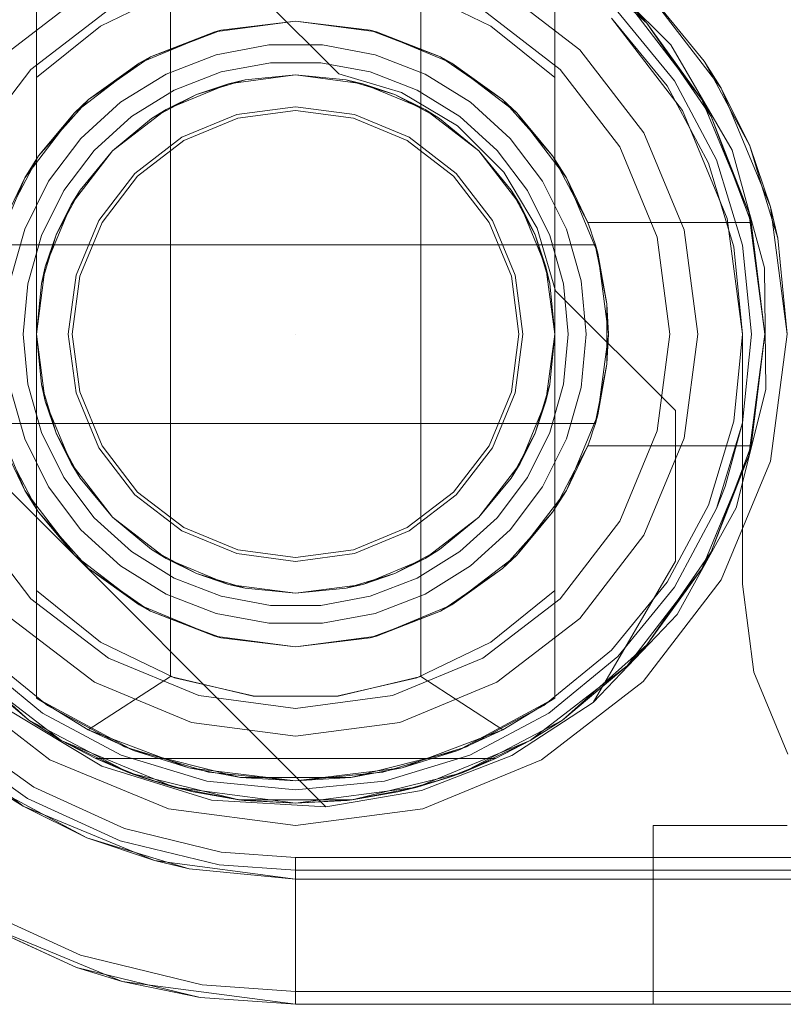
# Model space of a CAD drawing. Extents: x -620 to 300, y 62 to 1112.
# Tile 158 of 226: x 124.696 to 124.83, y 607.09 to 607.262. Entities that reach past the tile are written whole.
import ezdxf

# ---------------------------------------------------------------- set-up
doc = ezdxf.new("R2010")
doc.units = 0
doc.layers.get('0').update_dxf_attribs({"lineweight": 13})
doc.layers.add('ConnectionPoints-A06CPVZKL0', color=7, linetype='Continuous', lineweight=50)

# ---------------------------------------------------------------- blocks, each defined once
blk = doc.blocks.new('Referenz-A06CPVZML0')
at = {"color": 251, "linetype": 'ByBlock', "lineweight": 13, "ltscale": 0.13, "true_color": 0x636363}
for p, q in [((124.73123, 607.27387), (124.75216, 607.25294)), ((124.73123, 607.27387), (124.75216, 607.25294)), ((124.8102, 607.25801), (124.79514, 607.27307)), ((124.81902, 607.25044), (124.80537, 607.26824)), ((124.79984, 607.26271), (124.81226, 607.24653)), ((124.81226, 607.24653), (124.79984, 607.26271)), ((124.82093, 607.2396), (124.8102, 607.25801)), ((124.75216, 607.25294), (124.7631, 607.24969)), ((124.75216, 607.25294), (124.7631, 607.24969)), ((124.75216, 607.25294), (124.75216, 607.25294)), ((124.7631, 607.24969), (124.77291, 607.24385)), ((124.7631, 607.24969), (124.77291, 607.24385)), ((124.82761, 607.22971), (124.81902, 607.25044)), ((124.81226, 607.24653), (124.82006, 607.22769)), ((124.82006, 607.22769), (124.81226, 607.24653)), ((124.77291, 607.24385), (124.78098, 607.23578)), ((124.77291, 607.24385), (124.78098, 607.23578)), ((124.8266, 607.21906), (124.82093, 607.2396)), ((124.78098, 607.23578), (124.78682, 607.22597)), ((124.78098, 607.23578), (124.78682, 607.22597)), ((124.83054, 607.20747), (124.82761, 607.22971)), ((124.82006, 607.22769), (124.82272, 607.20747)), ((124.82272, 607.20747), (124.82006, 607.22769)), ((124.78682, 607.22597), (124.79007, 607.21503)), ((124.78682, 607.22597), (124.79007, 607.21503)), ((124.82684, 607.19776), (124.8266, 607.21906)), ((124.79007, 607.21503), (124.811, 607.1941)), ((124.79007, 607.21503), (124.811, 607.1941)), ((124.79007, 607.21503), (124.79007, 607.21503)), ((124.7499, 607.12483), (124.66196, 607.21277)), ((124.7499, 607.12483), (124.66196, 607.21277)), ((124.82272, 607.20747), (124.82272, 607.16372)), ((124.82272, 607.16372), (124.82272, 607.20747)), ((124.82272, 607.20747), (124.82272, 607.20747)), ((124.82761, 607.18523), (124.83054, 607.20747)), ((124.82164, 607.1771), (124.82684, 607.19776)), ((124.811, 607.1941), (124.811, 607.16778)), ((124.811, 607.1941), (124.811, 607.16778)), ((124.811, 607.1941), (124.811, 607.1941)), ((124.81902, 607.1645), (124.82761, 607.18523)), ((124.81134, 607.15845), (124.82164, 607.1771)), ((124.811, 607.16778), (124.79663, 607.14304)), ((124.811, 607.16778), (124.79663, 607.14304)), ((124.811, 607.16778), (124.811, 607.16778)), ((124.80537, 607.1467), (124.81902, 607.1645)), ((124.82272, 607.16372), (124.82475, 607.14835)), ((124.82475, 607.14835), (124.82272, 607.16372)), ((124.82272, 607.16372), (124.82272, 607.16372)), ((124.79663, 607.14304), (124.81134, 607.15845)), ((124.82475, 607.14835), (124.83068, 607.13403)), ((124.83068, 607.13403), (124.82475, 607.14835)), ((124.68383, 607.1467), (124.70163, 607.13305)), ((124.78757, 607.13305), (124.80537, 607.1467)), ((124.79663, 607.14304), (124.78242, 607.1338)), ((124.79663, 607.14304), (124.78242, 607.1338)), ((124.79663, 607.14304), (124.79663, 607.14304)), ((124.71073, 607.1319), (124.69356, 607.14225)), ((124.69885, 607.12823), (124.68468, 607.13832)), ((124.70163, 607.13305), (124.72236, 607.12446)), ((124.78242, 607.1338), (124.76662, 607.12764)), ((124.78242, 607.1338), (124.76662, 607.12764)), ((124.76684, 607.12446), (124.78757, 607.13305)), ((124.72988, 607.12597), (124.71073, 607.1319)), ((124.71467, 607.121), (124.69885, 607.12823)), ((124.76662, 607.12764), (124.7499, 607.12483)), ((124.76662, 607.12764), (124.7499, 607.12483)), ((124.7499, 607.12483), (124.72988, 607.12597)), ((124.72236, 607.12446), (124.7446, 607.12153)), ((124.7446, 607.12153), (124.76684, 607.12446)), ((124.7499, 607.12483), (124.7499, 607.12483)), ((124.73158, 607.1169), (124.71467, 607.121)), ((124.7446, 607.11597), (124.73158, 607.1169)), ((124.7446, 607.11381), (124.7446, 607.11597)), ((126.54147, 607.11597), (124.7446, 607.11597)), ((124.7446, 607.10956), (124.7446, 607.11381)), ((124.7446, 607.10552), (124.7446, 607.10956)), ((124.70701, 607.09886), (124.68713, 607.10793)), ((124.68601, 607.10598), (124.71427, 607.09428)), ((124.7446, 607.10185), (124.7446, 607.10552)), ((124.7446, 607.09865), (124.7446, 607.10185)), ((124.72824, 607.0937), (124.70701, 607.09886)), ((124.7446, 607.09604), (124.7446, 607.09865)), ((124.7446, 607.09412), (124.7446, 607.09604)), ((124.71427, 607.09428), (124.7446, 607.09028)), ((124.7446, 607.09253), (124.72824, 607.0937)), ((124.7446, 607.09293), (124.7446, 607.09412)), ((124.7446, 607.09253), (124.7446, 607.09293)), ((124.7446, 607.09028), (124.7446, 607.09253)), ((126.54147, 607.09253), (124.7446, 607.09253)), ((124.7446, 607.09028), (126.54147, 607.09028))]:
    blk.add_line(p, q, dxfattribs=at)
at = {"color": 7, "linetype": 'ByBlock', "lineweight": 13, "ltscale": 0.13}
for p, q in [((124.79124, 607.27495), (124.80604, 607.26182)), ((124.80604, 607.26182), (124.79124, 607.27495)), ((124.69929, 607.27111), (124.69929, 607.25231)), ((124.69929, 607.14383), (124.69929, 607.27111)), ((124.78991, 607.25231), (124.78991, 607.27111)), ((124.78991, 607.27111), (124.78991, 607.14383)), ((124.72341, 607.26759), (124.71048, 607.26132)), ((124.72272, 607.26735), (124.72272, 607.14759)), ((124.77872, 607.26132), (124.76579, 607.26759)), ((124.76647, 607.14759), (124.76647, 607.26735)), ((124.80604, 607.26182), (124.8026, 607.26547)), ((124.80604, 607.26182), (124.8026, 607.26547)), ((124.8026, 607.26547), (124.81564, 607.24849)), ((124.81564, 607.24849), (124.8026, 607.26547)), ((124.73045, 607.26029), (124.7446, 607.26216)), ((124.7446, 607.26216), (124.73154, 607.26058)), ((124.7446, 607.26216), (124.75875, 607.26029)), ((124.75766, 607.26058), (124.7446, 607.26216)), ((124.81564, 607.24849), (124.80604, 607.26182)), ((124.80604, 607.26182), (124.81727, 607.24552)), ((124.81564, 607.24849), (124.80604, 607.26182)), ((124.81727, 607.24552), (124.80604, 607.26182)), ((124.71048, 607.26132), (124.69929, 607.25231)), ((124.71726, 607.25483), (124.73045, 607.26029)), ((124.73045, 607.26029), (124.71924, 607.25592)), ((124.72674, 607.25876), (124.73098, 607.26036)), ((124.73154, 607.26058), (124.73045, 607.26029)), ((124.73098, 607.26036), (124.73154, 607.26058)), ((124.75766, 607.26058), (124.75821, 607.26036)), ((124.75875, 607.26029), (124.75766, 607.26058)), ((124.75821, 607.26036), (124.76246, 607.25876)), ((124.75875, 607.26029), (124.77194, 607.25483)), ((124.76996, 607.25592), (124.75875, 607.26029)), ((124.78991, 607.25231), (124.77872, 607.26132)), ((124.71924, 607.25592), (124.72674, 607.25876)), ((124.73991, 607.25803), (124.7307, 607.25631)), ((124.74928, 607.25803), (124.73991, 607.25803)), ((124.7585, 607.25631), (124.74928, 607.25803)), ((124.76246, 607.25876), (124.76996, 607.25592)), ((124.7307, 607.25631), (124.72196, 607.25293)), ((124.76723, 607.25293), (124.7585, 607.25631)), ((124.70593, 607.24614), (124.71726, 607.25483)), ((124.71726, 607.25483), (124.7084, 607.24846)), ((124.71379, 607.25217), (124.71825, 607.25524)), ((124.71924, 607.25592), (124.71726, 607.25483)), ((124.71825, 607.25524), (124.71924, 607.25592)), ((124.73156, 607.25331), (124.7402, 607.25492)), ((124.73156, 607.25331), (124.7402, 607.25492)), ((124.7402, 607.25492), (124.749, 607.25492)), ((124.7402, 607.25492), (124.749, 607.25492)), ((124.749, 607.25492), (124.75764, 607.25331)), ((124.749, 607.25492), (124.75764, 607.25331)), ((124.76996, 607.25592), (124.77094, 607.25524)), ((124.77194, 607.25483), (124.76996, 607.25592)), ((124.77094, 607.25524), (124.77541, 607.25217)), ((124.77194, 607.25483), (124.78327, 607.24614)), ((124.7808, 607.24846), (124.77194, 607.25483)), ((124.72196, 607.25293), (124.714, 607.24799)), ((124.72336, 607.25013), (124.73156, 607.25331)), ((124.72336, 607.25013), (124.73156, 607.25331)), ((124.75764, 607.25331), (124.76584, 607.25013)), ((124.75764, 607.25331), (124.76584, 607.25013)), ((124.7752, 607.24799), (124.76723, 607.25293)), ((124.69929, 607.25231), (124.69929, 607.22481)), ((124.7084, 607.24846), (124.71379, 607.25217)), ((124.72194, 607.24671), (124.73287, 607.25124)), ((124.72194, 607.24671), (124.73287, 607.25124)), ((124.72194, 607.24671), (124.73287, 607.25124)), ((124.72726, 607.24933), (124.73576, 607.25191)), ((124.73287, 607.25124), (124.72726, 607.24933)), ((124.73287, 607.25124), (124.7446, 607.25278)), ((124.73287, 607.25124), (124.7446, 607.25278)), ((124.73287, 607.25124), (124.7446, 607.25278)), ((124.73576, 607.25191), (124.73287, 607.25124)), ((124.7446, 607.25278), (124.73576, 607.25191)), ((124.73576, 607.25191), (124.7446, 607.25278)), ((124.7446, 607.25278), (124.75633, 607.25124)), ((124.75344, 607.25191), (124.7446, 607.25278)), ((124.7446, 607.25278), (124.75344, 607.25191)), ((124.7446, 607.25278), (124.75633, 607.25124)), ((124.7446, 607.25278), (124.75633, 607.25124)), ((124.75633, 607.25124), (124.75344, 607.25191)), ((124.75344, 607.25191), (124.76194, 607.24933)), ((124.76194, 607.24933), (124.75633, 607.25124)), ((124.75633, 607.25124), (124.76726, 607.24671)), ((124.75633, 607.25124), (124.76726, 607.24671)), ((124.75633, 607.25124), (124.76726, 607.24671)), ((124.77541, 607.25217), (124.7808, 607.24846)), ((124.78991, 607.20747), (124.78991, 607.25231)), ((124.71588, 607.2455), (124.72336, 607.25013)), ((124.71588, 607.2455), (124.72336, 607.25013)), ((124.76584, 607.25013), (124.77332, 607.2455)), ((124.76584, 607.25013), (124.77332, 607.2455)), ((124.7084, 607.24846), (124.70593, 607.24614)), ((124.714, 607.24799), (124.70707, 607.24168)), ((124.70721, 607.24712), (124.7084, 607.24846)), ((124.71942, 607.24515), (124.72726, 607.24933)), ((124.72726, 607.24933), (124.72194, 607.24671)), ((124.76726, 607.24671), (124.76194, 607.24933)), ((124.76194, 607.24933), (124.76977, 607.24515)), ((124.78213, 607.24168), (124.7752, 607.24799)), ((124.7808, 607.24846), (124.78199, 607.24712)), ((124.78327, 607.24614), (124.7808, 607.24846)), ((124.81727, 607.24552), (124.81564, 607.24849)), ((124.81564, 607.24849), (124.82384, 607.2287)), ((124.81727, 607.24552), (124.81564, 607.24849)), ((124.82384, 607.2287), (124.81564, 607.24849)), ((124.69724, 607.23481), (124.70593, 607.24614)), ((124.70593, 607.24614), (124.69966, 607.23863)), ((124.70338, 607.24281), (124.70721, 607.24712)), ((124.71256, 607.23951), (124.72194, 607.24671)), ((124.71256, 607.23951), (124.72194, 607.24671)), ((124.71256, 607.23951), (124.72194, 607.24671)), ((124.72194, 607.24671), (124.71942, 607.24515)), ((124.76977, 607.24515), (124.76726, 607.24671)), ((124.76726, 607.24671), (124.77664, 607.23951)), ((124.76726, 607.24671), (124.77664, 607.23951)), ((124.76726, 607.24671), (124.77664, 607.23951)), ((124.78199, 607.24712), (124.78582, 607.24281)), ((124.78327, 607.24614), (124.79196, 607.23481)), ((124.78954, 607.23863), (124.78327, 607.24614)), ((124.70938, 607.23958), (124.71588, 607.2455)), ((124.70938, 607.23958), (124.71588, 607.2455)), ((124.71942, 607.24515), (124.71256, 607.23951)), ((124.71256, 607.23951), (124.71942, 607.24515)), ((124.77664, 607.23951), (124.76977, 607.24515)), ((124.76977, 607.24515), (124.77664, 607.23951)), ((124.77332, 607.2455), (124.77982, 607.23958)), ((124.77332, 607.2455), (124.77982, 607.23958)), ((124.82384, 607.2287), (124.81727, 607.24552)), ((124.81727, 607.24552), (124.82427, 607.227)), ((124.82384, 607.2287), (124.81727, 607.24552)), ((124.82427, 607.227), (124.81727, 607.24552)), ((124.69966, 607.23863), (124.70338, 607.24281)), ((124.78582, 607.24281), (124.78954, 607.23863)), ((124.70707, 607.24168), (124.70142, 607.2342)), ((124.78777, 607.2342), (124.78213, 607.24168)), ((124.70408, 607.23256), (124.70938, 607.23958)), ((124.70408, 607.23256), (124.70938, 607.23958)), ((124.70536, 607.23013), (124.71256, 607.23951)), ((124.70536, 607.23013), (124.71256, 607.23951)), ((124.70536, 607.23013), (124.71256, 607.23951)), ((124.71256, 607.23951), (124.70692, 607.23264)), ((124.70692, 607.23264), (124.71256, 607.23951)), ((124.77664, 607.23951), (124.78384, 607.23013)), ((124.78228, 607.23264), (124.77664, 607.23951)), ((124.77664, 607.23951), (124.78228, 607.23264)), ((124.77664, 607.23951), (124.78384, 607.23013)), ((124.77664, 607.23951), (124.78384, 607.23013)), ((124.77982, 607.23958), (124.78512, 607.23256)), ((124.77982, 607.23958), (124.78512, 607.23256)), ((124.69966, 607.23863), (124.69724, 607.23481)), ((124.69854, 607.2365), (124.69966, 607.23863)), ((124.78954, 607.23863), (124.79066, 607.2365)), ((124.79196, 607.23481), (124.78954, 607.23863)), ((124.69577, 607.23126), (124.69854, 607.2365)), ((124.79066, 607.2365), (124.79343, 607.23126)), ((124.69178, 607.22162), (124.69724, 607.23481)), ((124.69724, 607.23481), (124.69352, 607.227)), ((124.70142, 607.2342), (124.69725, 607.22581)), ((124.79195, 607.22581), (124.78777, 607.2342)), ((124.79196, 607.23481), (124.79742, 607.22162)), ((124.79568, 607.227), (124.79196, 607.23481)), ((124.70016, 607.22468), (124.70408, 607.23256)), ((124.70016, 607.22468), (124.70408, 607.23256)), ((124.70274, 607.22481), (124.70692, 607.23264)), ((124.70692, 607.23264), (124.70536, 607.23013)), ((124.78384, 607.23013), (124.78228, 607.23264)), ((124.78228, 607.23264), (124.78646, 607.22481)), ((124.78512, 607.23256), (124.78904, 607.22468)), ((124.78512, 607.23256), (124.78904, 607.22468)), ((124.79343, 607.23126), (124.79568, 607.227)), ((124.70083, 607.2192), (124.70536, 607.23013)), ((124.70083, 607.2192), (124.70536, 607.23013)), ((124.70083, 607.2192), (124.70536, 607.23013)), ((124.70536, 607.23013), (124.70274, 607.22481)), ((124.78646, 607.22481), (124.78384, 607.23013)), ((124.78384, 607.23013), (124.78837, 607.2192)), ((124.78384, 607.23013), (124.78837, 607.2192)), ((124.78384, 607.23013), (124.78837, 607.2192)), ((124.82427, 607.227), (124.82384, 607.2287)), ((124.82427, 607.227), (124.82384, 607.2287)), ((124.82384, 607.2287), (124.82663, 607.20747)), ((124.82663, 607.20747), (124.82384, 607.2287)), ((124.69725, 607.22581), (124.69468, 607.2168)), ((124.79452, 607.2168), (124.79195, 607.22581)), ((124.79616, 607.22571), (124.79568, 607.227)), ((124.79568, 607.227), (124.82427, 607.227)), ((124.79568, 607.227), (124.82427, 607.227)), ((124.79568, 607.227), (124.79568, 607.227)), ((124.7966, 607.22441), (124.79616, 607.22571)), ((124.82663, 607.20747), (124.82427, 607.227)), ((124.82427, 607.227), (124.82427, 607.227)), ((124.69775, 607.21623), (124.70016, 607.22468)), ((124.69775, 607.21623), (124.70016, 607.22468)), ((124.69929, 607.22481), (124.69929, 607.21631)), ((124.70016, 607.21631), (124.70274, 607.22481)), ((124.70274, 607.22481), (124.70083, 607.2192)), ((124.78837, 607.2192), (124.78646, 607.22481)), ((124.78646, 607.22481), (124.78904, 607.21631)), ((124.78904, 607.22468), (124.79144, 607.21623)), ((124.78904, 607.22468), (124.79144, 607.21623)), ((124.79701, 607.22309), (124.7966, 607.22441)), ((124.79701, 607.22309), (124.69219, 607.22309)), ((124.69238, 607.22309), (124.79681, 607.22309)), ((124.79681, 607.22309), (124.79701, 607.22309)), ((124.79903, 607.21274), (124.79701, 607.22309)), ((124.79701, 607.22309), (124.79718, 607.22221)), ((124.79742, 607.22162), (124.79701, 607.22309)), ((124.79701, 607.22309), (124.79701, 607.22309)), ((124.79718, 607.22221), (124.79769, 607.21961)), ((124.79742, 607.22162), (124.79929, 607.20747)), ((124.79903, 607.21274), (124.79742, 607.22162)), ((124.69929, 607.20747), (124.70083, 607.2192)), ((124.69929, 607.20747), (124.70083, 607.2192)), ((124.69929, 607.20747), (124.70083, 607.2192)), ((124.70083, 607.2192), (124.70016, 607.21631)), ((124.78904, 607.21631), (124.78837, 607.2192)), ((124.78837, 607.2192), (124.78991, 607.20747)), ((124.78837, 607.2192), (124.78991, 607.20747)), ((124.78837, 607.2192), (124.78991, 607.20747)), ((124.79769, 607.21961), (124.79903, 607.21274)), ((124.79538, 607.20747), (124.79452, 607.2168)), ((124.69694, 607.20747), (124.69775, 607.21623)), ((124.69694, 607.20747), (124.69775, 607.21623)), ((124.70016, 607.21631), (124.69929, 607.20747)), ((124.69929, 607.20747), (124.70016, 607.21631)), ((124.69929, 607.21631), (124.69929, 607.20747)), ((124.78991, 607.20747), (124.78904, 607.21631)), ((124.78904, 607.21631), (124.78991, 607.20747)), ((124.79144, 607.21623), (124.79226, 607.20747)), ((124.79144, 607.21623), (124.79226, 607.20747)), ((124.79903, 607.20941), (124.79903, 607.21274)), ((124.79929, 607.20747), (124.79903, 607.21274)), ((124.79903, 607.20553), (124.79903, 607.20941)), ((124.69775, 607.19871), (124.69694, 607.20747)), ((124.69775, 607.19871), (124.69694, 607.20747)), ((124.70083, 607.19574), (124.69929, 607.20747)), ((124.69929, 607.20747), (124.70016, 607.19863)), ((124.70083, 607.19574), (124.69929, 607.20747)), ((124.69929, 607.20747), (124.69929, 607.16263)), ((124.70016, 607.19863), (124.69929, 607.20747)), ((124.70083, 607.19574), (124.69929, 607.20747)), ((124.78991, 607.20747), (124.78837, 607.19574)), ((124.78991, 607.20747), (124.78837, 607.19574)), ((124.78991, 607.20747), (124.78837, 607.19574)), ((124.78904, 607.19863), (124.78991, 607.20747)), ((124.78991, 607.20747), (124.78904, 607.19863)), ((124.78991, 607.19863), (124.78991, 607.20747)), ((124.79226, 607.20747), (124.79144, 607.19871)), ((124.79226, 607.20747), (124.79144, 607.19871)), ((124.79452, 607.19814), (124.79538, 607.20747)), ((124.79929, 607.20747), (124.79742, 607.19332)), ((124.79903, 607.2022), (124.79929, 607.20747)), ((124.82663, 607.20747), (124.82384, 607.18624)), ((124.82384, 607.18624), (124.82663, 607.20747)), ((124.82427, 607.18794), (124.82663, 607.20747)), ((124.79903, 607.2022), (124.79903, 607.20553)), ((124.79701, 607.19184), (124.79903, 607.2022)), ((124.79742, 607.19332), (124.79903, 607.2022)), ((124.79903, 607.2022), (124.79769, 607.19532)), ((124.69468, 607.19814), (124.69725, 607.18913)), ((124.70016, 607.19025), (124.69775, 607.19871)), ((124.70016, 607.19025), (124.69775, 607.19871)), ((124.70016, 607.19863), (124.70083, 607.19574)), ((124.70274, 607.19013), (124.70016, 607.19863)), ((124.78904, 607.19863), (124.78646, 607.19013)), ((124.78837, 607.19574), (124.78904, 607.19863)), ((124.79144, 607.19871), (124.78904, 607.19025)), ((124.79144, 607.19871), (124.78904, 607.19025)), ((124.78991, 607.19013), (124.78991, 607.19863)), ((124.79195, 607.18913), (124.79452, 607.19814)), ((124.70536, 607.18481), (124.70083, 607.19574)), ((124.70083, 607.19574), (124.70274, 607.19013)), ((124.70536, 607.18481), (124.70083, 607.19574)), ((124.70536, 607.18481), (124.70083, 607.19574)), ((124.78837, 607.19574), (124.78384, 607.18481)), ((124.78837, 607.19574), (124.78384, 607.18481)), ((124.78837, 607.19574), (124.78384, 607.18481)), ((124.78646, 607.19013), (124.78837, 607.19574)), ((124.79769, 607.19532), (124.79718, 607.19273)), ((124.69724, 607.18013), (124.69178, 607.19332)), ((124.79742, 607.19332), (124.79196, 607.18013)), ((124.79701, 607.19184), (124.79742, 607.19332)), ((124.79718, 607.19273), (124.79701, 607.19184)), ((124.69219, 607.19184), (124.79701, 607.19184)), ((124.79681, 607.19184), (124.69238, 607.19184)), ((124.7966, 607.19053), (124.79701, 607.19184)), ((124.79701, 607.19184), (124.79681, 607.19184)), ((124.79701, 607.19184), (124.79701, 607.19184)), ((124.70408, 607.18238), (124.70016, 607.19025)), ((124.70408, 607.18238), (124.70016, 607.19025)), ((124.70274, 607.19013), (124.70536, 607.18481)), ((124.70692, 607.1823), (124.70274, 607.19013)), ((124.78646, 607.19013), (124.78228, 607.1823)), ((124.78384, 607.18481), (124.78646, 607.19013)), ((124.78904, 607.19025), (124.78512, 607.18238)), ((124.78904, 607.19025), (124.78512, 607.18238)), ((124.78991, 607.16263), (124.78991, 607.19013)), ((124.79568, 607.18794), (124.79616, 607.18923)), ((124.79616, 607.18923), (124.7966, 607.19053)), ((124.69352, 607.18794), (124.69724, 607.18013)), ((124.69725, 607.18913), (124.70142, 607.18074)), ((124.78777, 607.18074), (124.79195, 607.18913)), ((124.79196, 607.18013), (124.79568, 607.18794)), ((124.79568, 607.18794), (124.79343, 607.18368)), ((124.82427, 607.18794), (124.79568, 607.18794)), ((124.79568, 607.18794), (124.82427, 607.18794)), ((124.79568, 607.18794), (124.79568, 607.18794)), ((124.82427, 607.18794), (124.81727, 607.16942)), ((124.81727, 607.16942), (124.82427, 607.18794)), ((124.82384, 607.18624), (124.82427, 607.18794)), ((124.82384, 607.18624), (124.82427, 607.18794)), ((124.82427, 607.18794), (124.82427, 607.18794)), ((124.82384, 607.18624), (124.81564, 607.16645)), ((124.81564, 607.16645), (124.82384, 607.18624)), ((124.81727, 607.16942), (124.82384, 607.18624)), ((124.81727, 607.16942), (124.82384, 607.18624)), ((124.71256, 607.17543), (124.70536, 607.18481)), ((124.70536, 607.18481), (124.70692, 607.1823)), ((124.71256, 607.17543), (124.70536, 607.18481)), ((124.71256, 607.17543), (124.70536, 607.18481)), ((124.78384, 607.18481), (124.77664, 607.17543)), ((124.78384, 607.18481), (124.77664, 607.17543)), ((124.78384, 607.18481), (124.77664, 607.17543)), ((124.78228, 607.1823), (124.78384, 607.18481)), ((124.69854, 607.17844), (124.69577, 607.18368)), ((124.70938, 607.17536), (124.70408, 607.18238)), ((124.70938, 607.17536), (124.70408, 607.18238)), ((124.70692, 607.1823), (124.71256, 607.17543)), ((124.71256, 607.17543), (124.70692, 607.1823)), ((124.77664, 607.17543), (124.78228, 607.1823)), ((124.78228, 607.1823), (124.77664, 607.17543)), ((124.78512, 607.18238), (124.77982, 607.17536)), ((124.78512, 607.18238), (124.77982, 607.17536)), ((124.79343, 607.18368), (124.79066, 607.17844)), ((124.70142, 607.18074), (124.70707, 607.17326)), ((124.78213, 607.17326), (124.78777, 607.18074)), ((124.70593, 607.1688), (124.69724, 607.18013)), ((124.69724, 607.18013), (124.69966, 607.17631)), ((124.79196, 607.18013), (124.78327, 607.1688)), ((124.78954, 607.17631), (124.79196, 607.18013)), ((124.69966, 607.17631), (124.69854, 607.17844)), ((124.79066, 607.17844), (124.78954, 607.17631)), ((124.70338, 607.17213), (124.69966, 607.17631)), ((124.69966, 607.17631), (124.70593, 607.1688)), ((124.71256, 607.17543), (124.71942, 607.16979)), ((124.72194, 607.16823), (124.71256, 607.17543)), ((124.72194, 607.16823), (124.71256, 607.17543)), ((124.71942, 607.16979), (124.71256, 607.17543)), ((124.72194, 607.16823), (124.71256, 607.17543)), ((124.77664, 607.17543), (124.76726, 607.16823)), ((124.77664, 607.17543), (124.76726, 607.16823)), ((124.77664, 607.17543), (124.76726, 607.16823)), ((124.76977, 607.16979), (124.77664, 607.17543)), ((124.77664, 607.17543), (124.76977, 607.16979)), ((124.78327, 607.1688), (124.78954, 607.17631)), ((124.78954, 607.17631), (124.78582, 607.17213)), ((124.71588, 607.16944), (124.70938, 607.17536)), ((124.71588, 607.16944), (124.70938, 607.17536)), ((124.77982, 607.17536), (124.77332, 607.16944)), ((124.77982, 607.17536), (124.77332, 607.16944)), ((124.70721, 607.16782), (124.70338, 607.17213)), ((124.70707, 607.17326), (124.714, 607.16695)), ((124.7752, 607.16695), (124.78213, 607.17326)), ((124.78582, 607.17213), (124.78199, 607.16782)), ((124.71726, 607.16011), (124.70593, 607.1688)), ((124.70593, 607.1688), (124.7084, 607.16648)), ((124.72336, 607.16481), (124.71588, 607.16944)), ((124.72336, 607.16481), (124.71588, 607.16944)), ((124.71942, 607.16979), (124.72194, 607.16823)), ((124.72726, 607.16561), (124.71942, 607.16979)), ((124.76977, 607.16979), (124.76194, 607.16561)), ((124.77332, 607.16944), (124.76584, 607.16481)), ((124.77332, 607.16944), (124.76584, 607.16481)), ((124.76726, 607.16823), (124.76977, 607.16979)), ((124.78327, 607.1688), (124.77194, 607.16011)), ((124.7808, 607.16648), (124.78327, 607.1688)), ((124.81727, 607.16942), (124.80604, 607.15312)), ((124.80604, 607.15312), (124.81727, 607.16942)), ((124.81564, 607.16645), (124.81727, 607.16942)), ((124.81564, 607.16645), (124.81727, 607.16942)), ((124.7084, 607.16648), (124.70721, 607.16782)), ((124.714, 607.16695), (124.72196, 607.16201)), ((124.73287, 607.1637), (124.72194, 607.16823)), ((124.72194, 607.16823), (124.72726, 607.16561)), ((124.73287, 607.1637), (124.72194, 607.16823)), ((124.73287, 607.1637), (124.72194, 607.16823)), ((124.76726, 607.16823), (124.75633, 607.1637)), ((124.76726, 607.16823), (124.75633, 607.1637)), ((124.76726, 607.16823), (124.75633, 607.1637)), ((124.76194, 607.16561), (124.76726, 607.16823)), ((124.76723, 607.16201), (124.7752, 607.16695)), ((124.78199, 607.16782), (124.7808, 607.16648)), ((124.71379, 607.16277), (124.7084, 607.16648)), ((124.7084, 607.16648), (124.71726, 607.16011)), ((124.72726, 607.16561), (124.73287, 607.1637)), ((124.73576, 607.16303), (124.72726, 607.16561)), ((124.76194, 607.16561), (124.75344, 607.16303)), ((124.75633, 607.1637), (124.76194, 607.16561)), ((124.77194, 607.16011), (124.7808, 607.16648)), ((124.7808, 607.16648), (124.77541, 607.16277)), ((124.81564, 607.16645), (124.8026, 607.14946)), ((124.8026, 607.14946), (124.81564, 607.16645)), ((124.80604, 607.15312), (124.81564, 607.16645)), ((124.80604, 607.15312), (124.81564, 607.16645)), ((124.73156, 607.16163), (124.72336, 607.16481)), ((124.73156, 607.16163), (124.72336, 607.16481)), ((124.7446, 607.16216), (124.73287, 607.1637)), ((124.73287, 607.1637), (124.73576, 607.16303)), ((124.7446, 607.16216), (124.73287, 607.1637)), ((124.7446, 607.16216), (124.73287, 607.1637)), ((124.75633, 607.1637), (124.7446, 607.16216)), ((124.75633, 607.1637), (124.7446, 607.16216)), ((124.75633, 607.1637), (124.7446, 607.16216)), ((124.75344, 607.16303), (124.75633, 607.1637)), ((124.76584, 607.16481), (124.75764, 607.16163)), ((124.76584, 607.16481), (124.75764, 607.16163)), ((124.69929, 607.16263), (124.69929, 607.14383)), ((124.71048, 607.15362), (124.69929, 607.16263)), ((124.71825, 607.15969), (124.71379, 607.16277)), ((124.72196, 607.16201), (124.7307, 607.15863)), ((124.7402, 607.16002), (124.73156, 607.16163)), ((124.7402, 607.16002), (124.73156, 607.16163)), ((124.73576, 607.16303), (124.7446, 607.16216)), ((124.7446, 607.16216), (124.73576, 607.16303)), ((124.7446, 607.16216), (124.75344, 607.16303)), ((124.75344, 607.16303), (124.7446, 607.16216)), ((124.75764, 607.16163), (124.749, 607.16002)), ((124.75764, 607.16163), (124.749, 607.16002)), ((124.7585, 607.15863), (124.76723, 607.16201)), ((124.77541, 607.16277), (124.77094, 607.15969)), ((124.78991, 607.16263), (124.77872, 607.15362)), ((124.78991, 607.14383), (124.78991, 607.16263)), ((124.73045, 607.15465), (124.71726, 607.16011)), ((124.71726, 607.16011), (124.71924, 607.15902)), ((124.749, 607.16002), (124.7402, 607.16002)), ((124.749, 607.16002), (124.7402, 607.16002)), ((124.77194, 607.16011), (124.75875, 607.15465)), ((124.76996, 607.15902), (124.77194, 607.16011)), ((124.71924, 607.15902), (124.71825, 607.15969)), ((124.72674, 607.15618), (124.71924, 607.15902)), ((124.71924, 607.15902), (124.73045, 607.15465)), ((124.7307, 607.15863), (124.73991, 607.1569)), ((124.74928, 607.1569), (124.7585, 607.15863)), ((124.75875, 607.15465), (124.76996, 607.15902)), ((124.76996, 607.15902), (124.76246, 607.15618)), ((124.77094, 607.15969), (124.76996, 607.15902)), ((124.73991, 607.1569), (124.74928, 607.1569)), ((124.73098, 607.15457), (124.72674, 607.15618)), ((124.76246, 607.15618), (124.75821, 607.15457)), ((124.69796, 607.13999), (124.68315, 607.15312)), ((124.68315, 607.15312), (124.69796, 607.13999)), ((124.72341, 607.14734), (124.71048, 607.15362)), ((124.7446, 607.15278), (124.73045, 607.15465)), ((124.73045, 607.15465), (124.73154, 607.15436)), ((124.73154, 607.15436), (124.73098, 607.15457)), ((124.73154, 607.15436), (124.7446, 607.15278)), ((124.75875, 607.15465), (124.7446, 607.15278)), ((124.7446, 607.15278), (124.75766, 607.15436)), ((124.75766, 607.15436), (124.75875, 607.15465)), ((124.75821, 607.15457), (124.75766, 607.15436)), ((124.77872, 607.15362), (124.76579, 607.14734)), ((124.80604, 607.15312), (124.79124, 607.13999)), ((124.79124, 607.13999), (124.80604, 607.15312)), ((124.8026, 607.14946), (124.80604, 607.15312)), ((124.8026, 607.14946), (124.80604, 607.15312)), ((124.68659, 607.14946), (124.69796, 607.13999)), ((124.70358, 607.13643), (124.68659, 607.14946)), ((124.68659, 607.14946), (124.69796, 607.13999)), ((124.68659, 607.14946), (124.70358, 607.13643)), ((124.8026, 607.14946), (124.78561, 607.13643)), ((124.78561, 607.13643), (124.8026, 607.14946)), ((124.79124, 607.13999), (124.8026, 607.14946)), ((124.79124, 607.13999), (124.8026, 607.14946)), ((124.72272, 607.14759), (124.70835, 607.13826)), ((124.73717, 607.14415), (124.72272, 607.14759)), ((124.73741, 607.14413), (124.72341, 607.14734)), ((124.76579, 607.14734), (124.75178, 607.14413)), ((124.76647, 607.14759), (124.75203, 607.14415)), ((124.78085, 607.13826), (124.76647, 607.14759)), ((124.69929, 607.14383), (124.70835, 607.13826)), ((124.71626, 607.13467), (124.69929, 607.14383)), ((124.70835, 607.13826), (124.69929, 607.14383)), ((124.69929, 607.14383), (124.69929, 607.14383)), ((124.75203, 607.14415), (124.73717, 607.14415)), ((124.75178, 607.14413), (124.73741, 607.14413)), ((124.78991, 607.14383), (124.77294, 607.13467)), ((124.78085, 607.13826), (124.78991, 607.14383)), ((124.78991, 607.14383), (124.78085, 607.13826)), ((124.78991, 607.14383), (124.78991, 607.14383)), ((124.69796, 607.13999), (124.70358, 607.13643)), ((124.71548, 607.13078), (124.69796, 607.13999)), ((124.69796, 607.13999), (124.70358, 607.13643)), ((124.69796, 607.13999), (124.71548, 607.13078)), ((124.79124, 607.13999), (124.77371, 607.13078)), ((124.77371, 607.13078), (124.79124, 607.13999)), ((124.78561, 607.13643), (124.79124, 607.13999)), ((124.78561, 607.13643), (124.79124, 607.13999)), ((124.70835, 607.13826), (124.71626, 607.13467)), ((124.70835, 607.13826), (124.72593, 607.13161)), ((124.76326, 607.13161), (124.78085, 607.13826)), ((124.77294, 607.13467), (124.78085, 607.13826)), ((124.70358, 607.13643), (124.70966, 607.13325)), ((124.72337, 607.12823), (124.70358, 607.13643)), ((124.70358, 607.13643), (124.71548, 607.13078)), ((124.70358, 607.13643), (124.72337, 607.12823)), ((124.78561, 607.13643), (124.76583, 607.12823)), ((124.76583, 607.12823), (124.78561, 607.13643)), ((124.77371, 607.13078), (124.78561, 607.13643)), ((124.77954, 607.13325), (124.78561, 607.13643)), ((124.73496, 607.12994), (124.71626, 607.13467)), ((124.71626, 607.13467), (124.72593, 607.13161)), ((124.77294, 607.13467), (124.75424, 607.12994)), ((124.76326, 607.13161), (124.77294, 607.13467)), ((124.70966, 607.13325), (124.71548, 607.13078)), ((124.70966, 607.13325), (124.71802, 607.12986)), ((124.77954, 607.13325), (124.70966, 607.13325)), ((124.70966, 607.13325), (124.70966, 607.13325)), ((124.70966, 607.13325), (124.71802, 607.12986)), ((124.77954, 607.13325), (124.70966, 607.13325)), ((124.77118, 607.12986), (124.77954, 607.13325)), ((124.77118, 607.12986), (124.77954, 607.13325)), ((124.77371, 607.13078), (124.77954, 607.13325)), ((124.77954, 607.13325), (124.77954, 607.13325)), ((124.71548, 607.13078), (124.71802, 607.12986)), ((124.7347, 607.12604), (124.71548, 607.13078)), ((124.71548, 607.13078), (124.72337, 607.12823)), ((124.71548, 607.13078), (124.7347, 607.12604)), ((124.72593, 607.13161), (124.73496, 607.12994)), ((124.72593, 607.13161), (124.7446, 607.12934)), ((124.7446, 607.12934), (124.76326, 607.13161)), ((124.75424, 607.12994), (124.76326, 607.13161)), ((124.77371, 607.13078), (124.7545, 607.12604)), ((124.7545, 607.12604), (124.77371, 607.13078)), ((124.76583, 607.12823), (124.77371, 607.13078)), ((124.77118, 607.12986), (124.77371, 607.13078)), ((124.71802, 607.12986), (124.72039, 607.1292)), ((124.71802, 607.12986), (124.72337, 607.12823)), ((124.7267, 607.12742), (124.71802, 607.12986)), ((124.72039, 607.1292), (124.72474, 607.12797)), ((124.75424, 607.12994), (124.73496, 607.12994)), ((124.73496, 607.12994), (124.7446, 607.12934)), ((124.7446, 607.12934), (124.75424, 607.12994)), ((124.77118, 607.12986), (124.7625, 607.12742)), ((124.76446, 607.12797), (124.76881, 607.1292)), ((124.76583, 607.12823), (124.77118, 607.12986)), ((124.76881, 607.1292), (124.77118, 607.12986)), ((124.72337, 607.12823), (124.7267, 607.12742)), ((124.7446, 607.12544), (124.72337, 607.12823)), ((124.72337, 607.12823), (124.7347, 607.12604)), ((124.72337, 607.12823), (124.7446, 607.12544)), ((124.72474, 607.12797), (124.7267, 607.12742)), ((124.7267, 607.12742), (124.7347, 607.12604)), ((124.7267, 607.12742), (124.73559, 607.12593)), ((124.7267, 607.12742), (124.73559, 607.12593)), ((124.76583, 607.12823), (124.7446, 607.12544)), ((124.7446, 607.12544), (124.76583, 607.12823)), ((124.7536, 607.12593), (124.7625, 607.12742)), ((124.7536, 607.12593), (124.7625, 607.12742)), ((124.7545, 607.12604), (124.76583, 607.12823)), ((124.7545, 607.12604), (124.7625, 607.12742)), ((124.7625, 607.12742), (124.76583, 607.12823)), ((124.7625, 607.12742), (124.76446, 607.12797)), ((124.7347, 607.12604), (124.73559, 607.12593)), ((124.7545, 607.12604), (124.7347, 607.12604)), ((124.7347, 607.12604), (124.7446, 607.12544)), ((124.7347, 607.12604), (124.7545, 607.12604)), ((124.73559, 607.12593), (124.7446, 607.12544)), ((124.73559, 607.12593), (124.7446, 607.12544)), ((124.7446, 607.12544), (124.7545, 607.12604)), ((124.7446, 607.12544), (124.7536, 607.12593)), ((124.7446, 607.12544), (124.7536, 607.12593)), ((124.7536, 607.12593), (124.7545, 607.12604))]:
    blk.add_line(p, q, dxfattribs=at)
at = {"color": 9, "linetype": 'ByBlock', "lineweight": 13, "ltscale": 0.13, "true_color": 0xc1c9c4}
for p, q in [((124.69488, 607.25719), (124.70944, 607.26836)), ((124.70944, 607.26836), (124.69488, 607.25719)), ((124.77976, 607.26836), (124.79432, 607.25719)), ((124.79432, 607.25719), (124.77976, 607.26836)), ((124.80537, 607.26824), (124.81902, 607.25044)), ((124.81605, 607.25521), (124.80537, 607.26824)), ((124.71188, 607.26414), (124.69833, 607.25374)), ((124.69833, 607.25374), (124.71188, 607.26414)), ((124.79087, 607.25374), (124.77732, 607.26414)), ((124.77732, 607.26414), (124.79087, 607.25374)), ((124.81086, 607.25174), (124.80095, 607.26382)), ((124.80095, 607.26382), (124.81086, 607.25174)), ((124.80956, 607.25087), (124.79984, 607.26271)), ((124.79432, 607.25719), (124.80549, 607.24263)), ((124.80549, 607.24263), (124.79432, 607.25719)), ((124.81605, 607.25521), (124.81765, 607.25223)), ((124.81902, 607.25044), (124.81605, 607.25521)), ((124.69833, 607.25374), (124.68793, 607.24019)), ((124.68793, 607.24019), (124.69833, 607.25374)), ((124.80127, 607.24019), (124.79087, 607.25374)), ((124.79087, 607.25374), (124.80127, 607.24019)), ((124.81822, 607.23796), (124.81086, 607.25174)), ((124.81086, 607.25174), (124.81822, 607.23796)), ((124.81765, 607.25223), (124.82046, 607.24697)), ((124.81678, 607.23737), (124.80956, 607.25087)), ((124.81902, 607.25044), (124.82761, 607.22971)), ((124.824, 607.24036), (124.81902, 607.25044)), ((124.7446, 607.24721), (124.73431, 607.24586)), ((124.73449, 607.2452), (124.7446, 607.24653)), ((124.75489, 607.24586), (124.7446, 607.24721)), ((124.7446, 607.24653), (124.75471, 607.2452)), ((124.82046, 607.24697), (124.824, 607.24036)), ((124.73431, 607.24586), (124.72473, 607.24189)), ((124.72507, 607.2413), (124.73449, 607.2452)), ((124.75471, 607.2452), (124.76413, 607.2413)), ((124.76447, 607.24189), (124.75489, 607.24586)), ((124.80549, 607.24263), (124.81252, 607.22567)), ((124.81252, 607.22567), (124.80549, 607.24263)), ((124.72473, 607.24189), (124.7165, 607.23557)), ((124.71698, 607.23509), (124.72507, 607.2413)), ((124.76413, 607.2413), (124.77222, 607.23509)), ((124.7727, 607.23557), (124.76447, 607.24189)), ((124.80781, 607.22441), (124.80127, 607.24019)), ((124.80127, 607.24019), (124.80781, 607.22441)), ((124.824, 607.24036), (124.82617, 607.23318)), ((124.82761, 607.22971), (124.824, 607.24036)), ((124.82122, 607.22271), (124.81678, 607.23737)), ((124.82276, 607.22302), (124.81822, 607.23796)), ((124.81822, 607.23796), (124.82276, 607.22302)), ((124.7165, 607.23557), (124.71018, 607.22734)), ((124.71077, 607.227), (124.71698, 607.23509)), ((124.77222, 607.23509), (124.77843, 607.227)), ((124.77902, 607.22734), (124.7727, 607.23557)), ((124.82617, 607.23318), (124.8279, 607.22747)), ((124.82761, 607.22971), (124.83054, 607.20747)), ((124.82889, 607.22424), (124.82761, 607.22971)), ((124.71018, 607.22734), (124.70621, 607.21776)), ((124.78299, 607.21776), (124.77902, 607.22734)), ((124.8279, 607.22747), (124.82889, 607.22424)), ((124.70687, 607.21758), (124.71077, 607.227)), ((124.77843, 607.227), (124.78233, 607.21758)), ((124.81252, 607.22567), (124.81491, 607.20747)), ((124.81491, 607.20747), (124.81252, 607.22567)), ((124.81004, 607.20747), (124.80781, 607.22441)), ((124.80781, 607.22441), (124.81004, 607.20747)), ((124.83054, 607.20747), (124.82889, 607.22424)), ((124.82272, 607.20747), (124.82122, 607.22271)), ((124.82429, 607.20747), (124.82276, 607.22302)), ((124.82276, 607.22302), (124.82429, 607.20747)), ((124.70621, 607.21776), (124.70485, 607.20747)), ((124.70554, 607.20747), (124.70687, 607.21758)), ((124.78233, 607.21758), (124.78366, 607.20747)), ((124.78434, 607.20747), (124.78299, 607.21776)), ((124.70485, 607.20747), (124.70621, 607.19718)), ((124.70687, 607.19736), (124.70554, 607.20747)), ((124.78366, 607.20747), (124.78233, 607.19736)), ((124.78299, 607.19718), (124.78434, 607.20747)), ((124.80781, 607.19053), (124.81004, 607.20747)), ((124.81004, 607.20747), (124.80781, 607.19053)), ((124.81491, 607.20747), (124.81252, 607.18927)), ((124.81252, 607.18927), (124.81491, 607.20747)), ((124.82122, 607.19223), (124.82272, 607.20747)), ((124.82276, 607.19192), (124.82429, 607.20747)), ((124.82429, 607.20747), (124.82276, 607.19192)), ((124.70621, 607.19718), (124.71018, 607.1876)), ((124.71077, 607.18794), (124.70687, 607.19736)), ((124.78233, 607.19736), (124.77843, 607.18794)), ((124.77902, 607.1876), (124.78299, 607.19718)), ((124.81678, 607.17757), (124.82122, 607.19223)), ((124.81822, 607.17697), (124.82276, 607.19192)), ((124.8197, 607.18082), (124.82276, 607.19192)), ((124.82276, 607.19192), (124.8197, 607.18082)), ((124.80127, 607.17475), (124.80781, 607.19053)), ((124.80781, 607.19053), (124.80127, 607.17475)), ((124.81252, 607.18927), (124.80549, 607.17231)), ((124.80549, 607.17231), (124.81252, 607.18927)), ((124.71018, 607.1876), (124.7165, 607.17937)), ((124.71698, 607.17985), (124.71077, 607.18794)), ((124.77843, 607.18794), (124.77222, 607.17985)), ((124.7727, 607.17937), (124.77902, 607.1876)), ((124.81822, 607.17697), (124.8197, 607.18082)), ((124.8197, 607.18082), (124.81822, 607.17697)), ((124.7165, 607.17937), (124.72473, 607.17305)), ((124.72507, 607.17364), (124.71698, 607.17985)), ((124.77222, 607.17985), (124.76413, 607.17364)), ((124.76447, 607.17305), (124.7727, 607.17937)), ((124.80956, 607.16407), (124.81678, 607.17757)), ((124.81086, 607.1632), (124.81822, 607.17697)), ((124.81822, 607.17697), (124.81086, 607.1632)), ((124.68793, 607.17475), (124.69833, 607.1612)), ((124.69833, 607.1612), (124.68793, 607.17475)), ((124.79087, 607.1612), (124.80127, 607.17475)), ((124.80127, 607.17475), (124.79087, 607.1612)), ((124.72473, 607.17305), (124.73431, 607.16908)), ((124.73449, 607.16974), (124.72507, 607.17364)), ((124.76413, 607.17364), (124.75471, 607.16974)), ((124.75489, 607.16908), (124.76447, 607.17305)), ((124.80549, 607.17231), (124.79432, 607.15775)), ((124.79432, 607.15775), (124.80549, 607.17231)), ((124.73431, 607.16908), (124.7446, 607.16773)), ((124.7446, 607.16841), (124.73449, 607.16974)), ((124.75471, 607.16974), (124.7446, 607.16841)), ((124.7446, 607.16773), (124.75489, 607.16908)), ((124.79984, 607.15223), (124.80956, 607.16407)), ((124.80095, 607.15112), (124.81086, 607.1632)), ((124.81086, 607.1632), (124.80095, 607.15112)), ((124.69833, 607.1612), (124.71188, 607.1508)), ((124.71188, 607.1508), (124.69833, 607.1612)), ((124.77732, 607.1508), (124.79087, 607.1612)), ((124.79087, 607.1612), (124.77732, 607.1508)), ((124.70944, 607.14658), (124.69488, 607.15775)), ((124.69488, 607.15775), (124.70944, 607.14658)), ((124.79432, 607.15775), (124.77976, 607.14658)), ((124.77976, 607.14658), (124.79432, 607.15775)), ((124.68936, 607.15223), (124.7012, 607.14251)), ((124.788, 607.14251), (124.79984, 607.15223)), ((124.68825, 607.15112), (124.70033, 607.14121)), ((124.70033, 607.14121), (124.68825, 607.15112)), ((124.71188, 607.1508), (124.72766, 607.14426)), ((124.72766, 607.14426), (124.71188, 607.1508)), ((124.76154, 607.14426), (124.77732, 607.1508)), ((124.77732, 607.1508), (124.76154, 607.14426)), ((124.78887, 607.14121), (124.80095, 607.15112)), ((124.80095, 607.15112), (124.78887, 607.14121)), ((124.7264, 607.13955), (124.70944, 607.14658)), ((124.70944, 607.14658), (124.7264, 607.13955)), ((124.77976, 607.14658), (124.7628, 607.13955)), ((124.7628, 607.13955), (124.77976, 607.14658)), ((124.72766, 607.14426), (124.7446, 607.14203)), ((124.7446, 607.14203), (124.72766, 607.14426)), ((124.7446, 607.14203), (124.76154, 607.14426)), ((124.76154, 607.14426), (124.7446, 607.14203)), ((124.70033, 607.14121), (124.7141, 607.13385)), ((124.7141, 607.13385), (124.70033, 607.14121)), ((124.7012, 607.14251), (124.7147, 607.13529)), ((124.7745, 607.13529), (124.788, 607.14251)), ((124.77509, 607.13385), (124.78887, 607.14121)), ((124.78887, 607.14121), (124.77509, 607.13385)), ((124.69694, 607.12493), (124.6772, 607.14007)), ((124.7446, 607.13716), (124.7264, 607.13955)), ((124.7264, 607.13955), (124.7446, 607.13716)), ((124.7628, 607.13955), (124.7446, 607.13716)), ((124.7446, 607.13716), (124.7628, 607.13955)), ((124.69772, 607.12628), (124.68321, 607.13662)), ((124.7147, 607.13529), (124.72936, 607.13085)), ((124.75984, 607.13085), (124.7745, 607.13529)), ((124.7141, 607.13385), (124.72905, 607.12931)), ((124.72905, 607.12931), (124.7141, 607.13385)), ((124.76015, 607.12931), (124.77509, 607.13385)), ((124.77509, 607.13385), (124.76015, 607.12931)), ((124.72936, 607.13085), (124.7446, 607.12934)), ((124.7446, 607.12934), (124.75984, 607.13085)), ((124.72905, 607.12931), (124.7446, 607.12778)), ((124.7446, 607.12778), (124.72905, 607.12931)), ((124.7446, 607.12778), (124.76015, 607.12931)), ((124.76015, 607.12931), (124.7446, 607.12778)), ((124.69165, 607.12822), (124.69694, 607.12493)), ((124.70812, 607.11941), (124.69165, 607.12822)), ((124.71394, 607.11888), (124.69772, 607.12628)), ((124.71993, 607.1154), (124.69694, 607.12493)), ((124.69694, 607.12493), (124.70812, 607.11941)), ((124.8071, 607.12153), (124.8071, 607.09028)), ((124.8079, 607.12153), (124.8071, 607.12153)), ((124.8071, 607.12153), (124.8071, 607.09028)), ((124.8071, 607.12153), (124.8071, 607.12153)), ((124.8071, 607.12153), (124.8079, 607.12153)), ((124.81024, 607.12153), (124.8079, 607.12153)), ((124.8079, 607.12153), (124.81024, 607.12153)), ((124.81396, 607.12153), (124.81024, 607.12153)), ((124.81024, 607.12153), (124.81396, 607.12153)), ((124.81882, 607.12153), (124.81396, 607.12153)), ((124.81396, 607.12153), (124.81882, 607.12153)), ((124.82447, 607.12153), (124.81882, 607.12153)), ((124.81882, 607.12153), (124.82447, 607.12153)), ((124.83054, 607.12153), (124.82447, 607.12153)), ((124.82447, 607.12153), (124.83054, 607.12153)), ((124.726, 607.11399), (124.70812, 607.11941)), ((124.70812, 607.11941), (124.71993, 607.1154)), ((124.73126, 607.11467), (124.71394, 607.11888)), ((124.7446, 607.11216), (124.71993, 607.1154)), ((124.71993, 607.1154), (124.726, 607.11399)), ((124.726, 607.11399), (124.7446, 607.11216)), ((124.7446, 607.11372), (124.73126, 607.11467)), ((125.40866, 607.11372), (124.7446, 607.11372)), ((124.7446, 607.11156), (124.7446, 607.11372)), ((126.54147, 607.11216), (124.7446, 607.11216)), ((124.7446, 607.11216), (124.8821, 607.11216)), ((124.7446, 607.11216), (124.7446, 607.11216)), ((124.7446, 607.10731), (124.7446, 607.11156)), ((124.7446, 607.10327), (124.7446, 607.10731)), ((124.68601, 607.10598), (124.71427, 607.09428)), ((124.68601, 607.10598), (124.70627, 607.09673)), ((124.70627, 607.09673), (124.68601, 607.10598)), ((124.7446, 607.0996), (124.7446, 607.10327)), ((124.7446, 607.0964), (124.7446, 607.0996)), ((124.70627, 607.09673), (124.71427, 607.09428)), ((124.72792, 607.09147), (124.70627, 607.09673)), ((124.7446, 607.09379), (124.7446, 607.0964)), ((124.71427, 607.09428), (124.7446, 607.09028)), ((124.71427, 607.09428), (124.72792, 607.09147)), ((124.7446, 607.09186), (124.7446, 607.09379)), ((124.72792, 607.09147), (124.7446, 607.09028)), ((124.7446, 607.09028), (124.72792, 607.09147)), ((124.7446, 607.09068), (124.7446, 607.09186)), ((124.7446, 607.09028), (124.7446, 607.09068)), ((124.7446, 607.09028), (126.54147, 607.09028)), ((124.7446, 607.09028), (124.7446, 607.09028)), ((124.7446, 607.09028), (126.54147, 607.09028)), ((124.8071, 607.09028), (124.8079, 607.09028)), ((124.8071, 607.09028), (124.8071, 607.09028)), ((124.8079, 607.09028), (124.8071, 607.09028)), ((124.8079, 607.09028), (124.81024, 607.09028)), ((124.81024, 607.09028), (124.8079, 607.09028)), ((124.81024, 607.09028), (124.81396, 607.09028)), ((124.81396, 607.09028), (124.81024, 607.09028)), ((124.81396, 607.09028), (124.81882, 607.09028)), ((124.81882, 607.09028), (124.81396, 607.09028)), ((124.81882, 607.09028), (124.82447, 607.09028)), ((124.82447, 607.09028), (124.81882, 607.09028)), ((124.82447, 607.09028), (124.83054, 607.09028)), ((124.83054, 607.09028), (124.82447, 607.09028))]:
    blk.add_line(p, q, dxfattribs=at)
at = {"layer": 'ConnectionPoints-A06CPVZKL0', "linetype": 'ByBlock', "ltscale": 0.5}
blk.add_line((124.7446, 607.20747), (124.7446, 607.20747), dxfattribs=at)
blk.add_line((124.7446, 607.20747), (124.7446, 607.20747), dxfattribs=at)

msp = doc.modelspace()

# ---------------------------------------------------------------- block references
at = {"color": 8, "lineweight": 25, "ltscale": 0.25, "true_color": 0x808080}
msp.add_blockref('Referenz-A06CPVZML0', (0, 0), dxfattribs=at)

doc.saveas('drawing.dxf')
